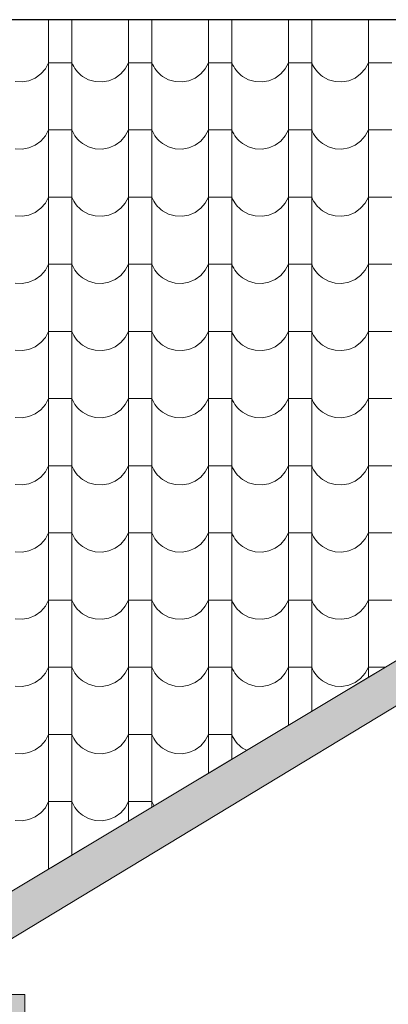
# Model space of a CAD drawing. Header units: millimetres. Extents: x -29624 to 9939, y -6894 to 6495.
# Tile 181 of 243: x 2439 to 2591, y -5473 to -5067. Entities that reach past the tile are written whole.
import ezdxf

# ---------------------------------------------------------------- set-up
doc = ezdxf.new("R2010")
doc.units = ezdxf.units.MM
doc.header["$MEASUREMENT"] = 0
doc.layers.add('810-G Ogólne', color=7, linetype='Continuous')
doc.layers.add('990-D Import IFC', color=7, linetype='Continuous')

# ---------------------------------------------------------------- blocks, each defined once
blk = doc.blocks.new('*X1830', base_point=(515069.4, 47309.9))
at = {"layer": '990-D Import IFC', "color": 251, "linetype": 'Continuous', "lineweight": 13, "true_color": 0x6a6a6a}
for p, q in [((534491.4, -38491), (534491.4, -38560.1)), ((534587.5, -38491), (534587.5, -38560.1)), ((534821.4, -38491), (534821.4, -38560.1)), ((534917.5, -38491), (534917.5, -38560.1)), ((535151.4, -38491), (535151.4, -38560.1)), ((535247.5, -38491), (535247.5, -38560.1)), ((535481.4, -38491), (535481.4, -38560.1)), ((535577.5, -38491), (535577.5, -38560.1)), ((535811.4, -38491), (535811.4, -38560.1)), ((534491.4, -38560.1), (534491.4, -38837.1)), ((534587.5, -38560.1), (534587.5, -38837.1)), ((534821.4, -38560.1), (534821.4, -38837.1)), ((534917.5, -38560.1), (534917.5, -38837.1)), ((535151.4, -38560.1), (535151.4, -38837.1)), ((535247.5, -38560.1), (535247.5, -38837.1)), ((535481.4, -38560.1), (535481.4, -38837.1)), ((535577.5, -38560.1), (535577.5, -38837.1)), ((535811.4, -38560.1), (535811.4, -38837.1)), ((534478.1, -38693.2), (534491.4, -38668.2)), ((534539.4, -38668.2), (534491.4, -38668.2)), ((534587.5, -38668.2), (534539.4, -38668.2)), ((534587.5, -38668.2), (534591.1, -38676.5)), ((534591.1, -38676.5), (534595.4, -38684.6)), ((534595.4, -38684.6), (534600.2, -38692.3)), ((534808.1, -38693.2), (534821.4, -38668.2)), ((534869.4, -38668.2), (534821.4, -38668.2)), ((534917.5, -38668.2), (534869.4, -38668.2)), ((534917.5, -38668.2), (534921.1, -38676.5)), ((534921.1, -38676.5), (534925.4, -38684.6)), ((534925.4, -38684.6), (534930.2, -38692.3)), ((535138.1, -38693.2), (535151.4, -38668.2)), ((535199.4, -38668.2), (535151.4, -38668.2)), ((535247.5, -38668.2), (535199.4, -38668.2)), ((535247.5, -38668.2), (535251.1, -38676.5)), ((535251.1, -38676.5), (535255.4, -38684.6)), ((535255.4, -38684.6), (535260.2, -38692.3)), ((535468.1, -38693.2), (535481.4, -38668.2)), ((535529.4, -38668.2), (535481.4, -38668.2)), ((535577.5, -38668.2), (535529.4, -38668.2)), ((535577.5, -38668.2), (535581.1, -38676.5)), ((535581.1, -38676.5), (535585.4, -38684.6)), ((535585.4, -38684.6), (535590.2, -38692.3)), ((535798.1, -38693.2), (535811.4, -38668.2)), ((535859.4, -38668.2), (535811.4, -38668.2)), ((535907.5, -38668.2), (535859.4, -38668.2)), ((534410.4, -38742.5), (534436.5, -38731.4)), ((534436.5, -38731.4), (534459.4, -38714.7)), ((534459.4, -38714.7), (534478.1, -38693.2)), ((534600.2, -38692.3), (534605.5, -38699.7)), ((534605.5, -38699.7), (534611.4, -38706.6)), ((534611.4, -38706.6), (534617.8, -38713.1)), ((534617.8, -38713.1), (534624.6, -38719.2)), ((534624.6, -38719.2), (534631.9, -38724.7)), ((534631.9, -38724.7), (534656.7, -38738.4)), ((534740.4, -38742.5), (534766.5, -38731.4)), ((534766.5, -38731.4), (534789.4, -38714.7)), ((534789.4, -38714.7), (534808.1, -38693.2)), ((534930.2, -38692.3), (534935.5, -38699.7)), ((534935.5, -38699.7), (534941.4, -38706.6)), ((534941.4, -38706.6), (534947.8, -38713.1)), ((534947.8, -38713.1), (534954.6, -38719.2)), ((534954.6, -38719.2), (534961.9, -38724.7)), ((534961.9, -38724.7), (534986.7, -38738.4)), ((535070.4, -38742.5), (535096.5, -38731.4)), ((535096.5, -38731.4), (535119.4, -38714.7)), ((535119.4, -38714.7), (535138.1, -38693.2)), ((535260.2, -38692.3), (535265.5, -38699.7)), ((535265.5, -38699.7), (535271.4, -38706.6)), ((535271.4, -38706.6), (535277.8, -38713.1)), ((535277.8, -38713.1), (535284.6, -38719.2)), ((535284.6, -38719.2), (535291.9, -38724.7)), ((535291.9, -38724.7), (535316.7, -38738.4)), ((535400.4, -38742.5), (535426.5, -38731.4)), ((535426.5, -38731.4), (535449.4, -38714.7)), ((535449.4, -38714.7), (535468.1, -38693.2)), ((535590.2, -38692.3), (535595.5, -38699.7)), ((535595.5, -38699.7), (535601.4, -38706.6)), ((535601.4, -38706.6), (535607.8, -38713.1)), ((535607.8, -38713.1), (535614.6, -38719.2)), ((535614.6, -38719.2), (535621.9, -38724.7)), ((535621.9, -38724.7), (535646.7, -38738.4)), ((535730.4, -38742.5), (535756.5, -38731.4)), ((535756.5, -38731.4), (535779.4, -38714.7)), ((535779.4, -38714.7), (535798.1, -38693.2)), ((534354.1, -38746.1), (534382.4, -38747.5)), ((534382.4, -38747.5), (534410.4, -38742.5)), ((534656.7, -38738.4), (534684.1, -38746.1)), ((534684.1, -38746.1), (534712.4, -38747.5)), ((534712.4, -38747.5), (534740.4, -38742.5)), ((534986.7, -38738.4), (535014.1, -38746.1)), ((535014.1, -38746.1), (535042.4, -38747.5)), ((535042.4, -38747.5), (535070.4, -38742.5)), ((535316.7, -38738.4), (535344.1, -38746.1)), ((535344.1, -38746.1), (535372.4, -38747.5)), ((535372.4, -38747.5), (535400.4, -38742.5)), ((535646.7, -38738.4), (535674.1, -38746.1)), ((535674.1, -38746.1), (535702.4, -38747.5)), ((535702.4, -38747.5), (535730.4, -38742.5)), ((534491.4, -38837.1), (534491.4, -39114.1)), ((534587.5, -38837.1), (534587.5, -39114.1)), ((534821.4, -38837.1), (534821.4, -39114.1)), ((534917.5, -38837.1), (534917.5, -39114.1)), ((535151.4, -38837.1), (535151.4, -39114.1)), ((535247.5, -38837.1), (535247.5, -39114.1)), ((535481.4, -38837.1), (535481.4, -39114.1)), ((535577.5, -38837.1), (535577.5, -39114.1)), ((535811.4, -38837.1), (535811.4, -39114.1)), ((534459.4, -38991.7), (534478.1, -38970.2)), ((534478.1, -38970.2), (534491.4, -38945.2)), ((534539.4, -38945.2), (534491.4, -38945.2)), ((534587.5, -38945.2), (534539.4, -38945.2)), ((534587.5, -38945.2), (534591.1, -38953.5)), ((534591.1, -38953.5), (534595.4, -38961.6)), ((534595.4, -38961.6), (534600.2, -38969.3)), ((534600.2, -38969.3), (534605.5, -38976.7)), ((534789.4, -38991.7), (534808.1, -38970.2)), ((534808.1, -38970.2), (534821.4, -38945.2)), ((534869.4, -38945.2), (534821.4, -38945.2)), ((534917.5, -38945.2), (534869.4, -38945.2)), ((534917.5, -38945.2), (534921.1, -38953.5)), ((534921.1, -38953.5), (534925.4, -38961.6)), ((534925.4, -38961.6), (534930.2, -38969.3)), ((534930.2, -38969.3), (534935.5, -38976.7)), ((535119.4, -38991.7), (535138.1, -38970.2)), ((535138.1, -38970.2), (535151.4, -38945.2)), ((535199.4, -38945.2), (535151.4, -38945.2)), ((535247.5, -38945.2), (535199.4, -38945.2)), ((535247.5, -38945.2), (535251.1, -38953.5)), ((535251.1, -38953.5), (535255.4, -38961.6)), ((535255.4, -38961.6), (535260.2, -38969.3)), ((535260.2, -38969.3), (535265.5, -38976.7)), ((535449.4, -38991.7), (535468.1, -38970.2)), ((535468.1, -38970.2), (535481.4, -38945.2)), ((535529.4, -38945.2), (535481.4, -38945.2)), ((535577.5, -38945.2), (535529.4, -38945.2)), ((535577.5, -38945.2), (535581.1, -38953.5)), ((535581.1, -38953.5), (535585.4, -38961.6)), ((535585.4, -38961.6), (535590.2, -38969.3)), ((535590.2, -38969.3), (535595.5, -38976.7)), ((535779.4, -38991.7), (535798.1, -38970.2)), ((535798.1, -38970.2), (535811.4, -38945.2)), ((535859.4, -38945.2), (535811.4, -38945.2)), ((535907.5, -38945.2), (535859.4, -38945.2)), ((534410.4, -39019.5), (534436.5, -39008.4)), ((534436.5, -39008.4), (534459.4, -38991.7)), ((534605.5, -38976.7), (534611.4, -38983.6)), ((534611.4, -38983.6), (534617.8, -38990.1)), ((534617.8, -38990.1), (534624.6, -38996.2)), ((534624.6, -38996.2), (534631.9, -39001.7)), ((534631.9, -39001.7), (534656.7, -39015.4)), ((534656.7, -39015.4), (534684.1, -39023.1)), ((534740.4, -39019.5), (534766.5, -39008.4)), ((534766.5, -39008.4), (534789.4, -38991.7)), ((534935.5, -38976.7), (534941.4, -38983.6)), ((534941.4, -38983.6), (534947.8, -38990.1)), ((534947.8, -38990.1), (534954.6, -38996.2)), ((534954.6, -38996.2), (534961.9, -39001.7)), ((534961.9, -39001.7), (534986.7, -39015.4)), ((534986.7, -39015.4), (535014.1, -39023.1)), ((535070.4, -39019.5), (535096.5, -39008.4)), ((535096.5, -39008.4), (535119.4, -38991.7)), ((535265.5, -38976.7), (535271.4, -38983.6)), ((535271.4, -38983.6), (535277.8, -38990.1)), ((535277.8, -38990.1), (535284.6, -38996.2)), ((535284.6, -38996.2), (535291.9, -39001.7)), ((535291.9, -39001.7), (535316.7, -39015.4)), ((535316.7, -39015.4), (535344.1, -39023.1)), ((535400.4, -39019.5), (535426.5, -39008.4)), ((535426.5, -39008.4), (535449.4, -38991.7)), ((535595.5, -38976.7), (535601.4, -38983.6)), ((535601.4, -38983.6), (535607.8, -38990.1)), ((535607.8, -38990.1), (535614.6, -38996.2)), ((535614.6, -38996.2), (535621.9, -39001.7)), ((535621.9, -39001.7), (535646.7, -39015.4)), ((535646.7, -39015.4), (535674.1, -39023.1)), ((535730.4, -39019.5), (535756.5, -39008.4)), ((535756.5, -39008.4), (535779.4, -38991.7)), ((534354.1, -39023.1), (534382.4, -39024.5)), ((534382.4, -39024.5), (534410.4, -39019.5)), ((534684.1, -39023.1), (534712.4, -39024.5)), ((534712.4, -39024.5), (534740.4, -39019.5)), ((535014.1, -39023.1), (535042.4, -39024.5)), ((535042.4, -39024.5), (535070.4, -39019.5)), ((535344.1, -39023.1), (535372.4, -39024.5)), ((535372.4, -39024.5), (535400.4, -39019.5)), ((535674.1, -39023.1), (535702.4, -39024.5)), ((535702.4, -39024.5), (535730.4, -39019.5)), ((534491.4, -39114.1), (534491.4, -39391.1)), ((534587.5, -39114.1), (534587.5, -39391.1)), ((534821.4, -39114.1), (534821.4, -39391.1)), ((534917.5, -39114.1), (534917.5, -39391.1)), ((535151.4, -39114.1), (535151.4, -39391.1)), ((535247.5, -39114.1), (535247.5, -39391.1)), ((535481.4, -39114.1), (535481.4, -39391.1)), ((535577.5, -39114.1), (535577.5, -39391.1)), ((535811.4, -39114.1), (535811.4, -39391.1)), ((534459.4, -39268.7), (534478.1, -39247.2)), ((534478.1, -39247.2), (534491.4, -39222.2)), ((534539.4, -39222.2), (534491.4, -39222.2)), ((534587.5, -39222.2), (534539.4, -39222.2)), ((534587.5, -39222.2), (534591.1, -39230.5)), ((534591.1, -39230.5), (534595.4, -39238.6)), ((534595.4, -39238.6), (534600.2, -39246.3)), ((534600.2, -39246.3), (534605.5, -39253.7)), ((534605.5, -39253.7), (534611.4, -39260.6)), ((534789.4, -39268.7), (534808.1, -39247.2)), ((534808.1, -39247.2), (534821.4, -39222.2)), ((534869.4, -39222.2), (534821.4, -39222.2)), ((534917.5, -39222.2), (534869.4, -39222.2)), ((534917.5, -39222.2), (534921.1, -39230.5)), ((534921.1, -39230.5), (534925.4, -39238.6)), ((534925.4, -39238.6), (534930.2, -39246.3)), ((534930.2, -39246.3), (534935.5, -39253.7)), ((534935.5, -39253.7), (534941.4, -39260.6)), ((535119.4, -39268.7), (535138.1, -39247.2)), ((535138.1, -39247.2), (535151.4, -39222.2)), ((535199.4, -39222.2), (535151.4, -39222.2)), ((535247.5, -39222.2), (535199.4, -39222.2)), ((535247.5, -39222.2), (535251.1, -39230.5)), ((535251.1, -39230.5), (535255.4, -39238.6)), ((535255.4, -39238.6), (535260.2, -39246.3)), ((535260.2, -39246.3), (535265.5, -39253.7)), ((535265.5, -39253.7), (535271.4, -39260.6)), ((535449.4, -39268.7), (535468.1, -39247.2)), ((535468.1, -39247.2), (535481.4, -39222.2)), ((535529.4, -39222.2), (535481.4, -39222.2)), ((535577.5, -39222.2), (535529.4, -39222.2)), ((535577.5, -39222.2), (535581.1, -39230.5)), ((535581.1, -39230.5), (535585.4, -39238.6)), ((535585.4, -39238.6), (535590.2, -39246.3)), ((535590.2, -39246.3), (535595.5, -39253.7)), ((535595.5, -39253.7), (535601.4, -39260.6)), ((535779.4, -39268.7), (535798.1, -39247.2)), ((535798.1, -39247.2), (535811.4, -39222.2)), ((535859.4, -39222.2), (535811.4, -39222.2)), ((535907.5, -39222.2), (535859.4, -39222.2)), ((534354.1, -39300.1), (534382.4, -39301.5)), ((534382.4, -39301.5), (534410.4, -39296.5)), ((534410.4, -39296.5), (534436.5, -39285.4)), ((534436.5, -39285.4), (534459.4, -39268.7)), ((534611.4, -39260.6), (534617.8, -39267.1)), ((534617.8, -39267.1), (534624.6, -39273.2)), ((534624.6, -39273.2), (534631.9, -39278.7)), ((534631.9, -39278.7), (534656.7, -39292.4)), ((534656.7, -39292.4), (534684.1, -39300.1)), ((534684.1, -39300.1), (534712.4, -39301.5)), ((534712.4, -39301.5), (534740.4, -39296.5)), ((534740.4, -39296.5), (534766.5, -39285.4)), ((534766.5, -39285.4), (534789.4, -39268.7)), ((534941.4, -39260.6), (534947.8, -39267.1)), ((534947.8, -39267.1), (534954.6, -39273.2)), ((534954.6, -39273.2), (534961.9, -39278.7)), ((534961.9, -39278.7), (534986.7, -39292.4)), ((534986.7, -39292.4), (535014.1, -39300.1)), ((535014.1, -39300.1), (535042.4, -39301.5)), ((535042.4, -39301.5), (535070.4, -39296.5)), ((535070.4, -39296.5), (535096.5, -39285.4)), ((535096.5, -39285.4), (535119.4, -39268.7)), ((535271.4, -39260.6), (535277.8, -39267.1)), ((535277.8, -39267.1), (535284.6, -39273.2)), ((535284.6, -39273.2), (535291.9, -39278.7)), ((535291.9, -39278.7), (535316.7, -39292.4)), ((535316.7, -39292.4), (535344.1, -39300.1)), ((535344.1, -39300.1), (535372.4, -39301.5)), ((535372.4, -39301.5), (535400.4, -39296.5)), ((535400.4, -39296.5), (535426.5, -39285.4)), ((535426.5, -39285.4), (535449.4, -39268.7)), ((535601.4, -39260.6), (535607.8, -39267.1)), ((535607.8, -39267.1), (535614.6, -39273.2)), ((535614.6, -39273.2), (535621.9, -39278.7)), ((535621.9, -39278.7), (535646.7, -39292.4)), ((535646.7, -39292.4), (535674.1, -39300.1)), ((535674.1, -39300.1), (535702.4, -39301.5)), ((535702.4, -39301.5), (535730.4, -39296.5)), ((535730.4, -39296.5), (535756.5, -39285.4)), ((535756.5, -39285.4), (535779.4, -39268.7)), ((534491.4, -39391.1), (534491.4, -39668.1)), ((534587.5, -39391.1), (534587.5, -39668.1)), ((534821.4, -39391.1), (534821.4, -39668.1)), ((534917.5, -39391.1), (534917.5, -39668.1)), ((535151.4, -39391.1), (535151.4, -39668.1)), ((535247.5, -39391.1), (535247.5, -39668.1)), ((535481.4, -39391.1), (535481.4, -39668.1)), ((535577.5, -39391.1), (535577.5, -39668.1)), ((535811.4, -39391.1), (535811.4, -39668.1)), ((534478.1, -39524.2), (534491.4, -39499.2)), ((534539.4, -39499.2), (534491.4, -39499.2)), ((534587.5, -39499.2), (534539.4, -39499.2)), ((534587.5, -39499.2), (534591.1, -39507.5)), ((534808.1, -39524.2), (534821.4, -39499.2)), ((534869.4, -39499.2), (534821.4, -39499.2)), ((534917.5, -39499.2), (534869.4, -39499.2)), ((534917.5, -39499.2), (534921.1, -39507.5)), ((535138.1, -39524.2), (535151.4, -39499.2)), ((535199.4, -39499.2), (535151.4, -39499.2)), ((535247.5, -39499.2), (535199.4, -39499.2)), ((535247.5, -39499.2), (535251.1, -39507.5)), ((535468.1, -39524.2), (535481.4, -39499.2)), ((535529.4, -39499.2), (535481.4, -39499.2)), ((535577.5, -39499.2), (535529.4, -39499.2)), ((535577.5, -39499.2), (535581.1, -39507.5)), ((535798.1, -39524.2), (535811.4, -39499.2)), ((535859.4, -39499.2), (535811.4, -39499.2)), ((535907.5, -39499.2), (535859.4, -39499.2)), ((534459.4, -39545.7), (534478.1, -39524.2)), ((534591.1, -39507.5), (534595.4, -39515.6)), ((534595.4, -39515.6), (534600.2, -39523.3)), ((534600.2, -39523.3), (534605.5, -39530.7)), ((534605.5, -39530.7), (534611.4, -39537.6)), ((534611.4, -39537.6), (534617.8, -39544.1)), ((534617.8, -39544.1), (534624.6, -39550.2)), ((534789.4, -39545.7), (534808.1, -39524.2)), ((534921.1, -39507.5), (534925.4, -39515.6)), ((534925.4, -39515.6), (534930.2, -39523.3)), ((534930.2, -39523.3), (534935.5, -39530.7)), ((534935.5, -39530.7), (534941.4, -39537.6)), ((534941.4, -39537.6), (534947.8, -39544.1)), ((534947.8, -39544.1), (534954.6, -39550.2)), ((535119.4, -39545.7), (535138.1, -39524.2)), ((535251.1, -39507.5), (535255.4, -39515.6)), ((535255.4, -39515.6), (535260.2, -39523.3)), ((535260.2, -39523.3), (535265.5, -39530.7)), ((535265.5, -39530.7), (535271.4, -39537.6)), ((535271.4, -39537.6), (535277.8, -39544.1)), ((535277.8, -39544.1), (535284.6, -39550.2)), ((535449.4, -39545.7), (535468.1, -39524.2)), ((535581.1, -39507.5), (535585.4, -39515.6)), ((535585.4, -39515.6), (535590.2, -39523.3)), ((535590.2, -39523.3), (535595.5, -39530.7)), ((535595.5, -39530.7), (535601.4, -39537.6)), ((535601.4, -39537.6), (535607.8, -39544.1)), ((535607.8, -39544.1), (535614.6, -39550.2)), ((535779.4, -39545.7), (535798.1, -39524.2)), ((534354.1, -39577.1), (534382.4, -39578.5)), ((534382.4, -39578.5), (534410.4, -39573.5)), ((534410.4, -39573.5), (534436.5, -39562.4)), ((534436.5, -39562.4), (534459.4, -39545.7)), ((534624.6, -39550.2), (534631.9, -39555.7)), ((534631.9, -39555.7), (534656.7, -39569.4)), ((534656.7, -39569.4), (534684.1, -39577.1)), ((534684.1, -39577.1), (534712.4, -39578.5)), ((534712.4, -39578.5), (534740.4, -39573.5)), ((534740.4, -39573.5), (534766.5, -39562.4)), ((534766.5, -39562.4), (534789.4, -39545.7)), ((534954.6, -39550.2), (534961.9, -39555.7)), ((534961.9, -39555.7), (534986.7, -39569.4)), ((534986.7, -39569.4), (535014.1, -39577.1)), ((535014.1, -39577.1), (535042.4, -39578.5)), ((535042.4, -39578.5), (535070.4, -39573.5)), ((535070.4, -39573.5), (535096.5, -39562.4)), ((535096.5, -39562.4), (535119.4, -39545.7)), ((535284.6, -39550.2), (535291.9, -39555.7)), ((535291.9, -39555.7), (535316.7, -39569.4)), ((535316.7, -39569.4), (535344.1, -39577.1)), ((535344.1, -39577.1), (535372.4, -39578.5)), ((535372.4, -39578.5), (535400.4, -39573.5)), ((535400.4, -39573.5), (535426.5, -39562.4)), ((535426.5, -39562.4), (535449.4, -39545.7)), ((535614.6, -39550.2), (535621.9, -39555.7)), ((535621.9, -39555.7), (535646.7, -39569.4)), ((535646.7, -39569.4), (535674.1, -39577.1)), ((535674.1, -39577.1), (535702.4, -39578.5)), ((535702.4, -39578.5), (535730.4, -39573.5)), ((535730.4, -39573.5), (535756.5, -39562.4)), ((535756.5, -39562.4), (535779.4, -39545.7)), ((534491.4, -39668.1), (534491.4, -39945.1)), ((534587.5, -39668.1), (534587.5, -39945.1)), ((534821.4, -39668.1), (534821.4, -39945.1)), ((534917.5, -39668.1), (534917.5, -39945.1)), ((535151.4, -39668.1), (535151.4, -39945.1)), ((535247.5, -39668.1), (535247.5, -39945.1)), ((535481.4, -39668.1), (535481.4, -39945.1)), ((535577.5, -39668.1), (535577.5, -39945.1)), ((535811.4, -39668.1), (535811.4, -39945.1)), ((534478.1, -39801.2), (534491.4, -39776.2)), ((534539.4, -39776.2), (534491.4, -39776.2)), ((534587.5, -39776.2), (534539.4, -39776.2)), ((534587.5, -39776.2), (534591.1, -39784.5)), ((534591.1, -39784.5), (534595.4, -39792.6)), ((534808.1, -39801.2), (534821.4, -39776.2)), ((534869.4, -39776.2), (534821.4, -39776.2)), ((534917.5, -39776.2), (534869.4, -39776.2)), ((534917.5, -39776.2), (534921.1, -39784.5)), ((534921.1, -39784.5), (534925.4, -39792.6)), ((535138.1, -39801.2), (535151.4, -39776.2)), ((535199.4, -39776.2), (535151.4, -39776.2)), ((535247.5, -39776.2), (535199.4, -39776.2)), ((535247.5, -39776.2), (535251.1, -39784.5)), ((535251.1, -39784.5), (535255.4, -39792.6)), ((535468.1, -39801.2), (535481.4, -39776.2)), ((535529.4, -39776.2), (535481.4, -39776.2)), ((535577.5, -39776.2), (535529.4, -39776.2)), ((535577.5, -39776.2), (535581.1, -39784.5)), ((535581.1, -39784.5), (535585.4, -39792.6)), ((535798.1, -39801.2), (535811.4, -39776.2)), ((535859.4, -39776.2), (535811.4, -39776.2)), ((535907.5, -39776.2), (535859.4, -39776.2)), ((534436.5, -39839.4), (534459.4, -39822.7)), ((534459.4, -39822.7), (534478.1, -39801.2)), ((534595.4, -39792.6), (534600.2, -39800.3)), ((534600.2, -39800.3), (534605.5, -39807.7)), ((534605.5, -39807.7), (534611.4, -39814.6)), ((534611.4, -39814.6), (534617.8, -39821.1)), ((534617.8, -39821.1), (534624.6, -39827.2)), ((534624.6, -39827.2), (534631.9, -39832.7)), ((534766.5, -39839.4), (534789.4, -39822.7)), ((534789.4, -39822.7), (534808.1, -39801.2)), ((534925.4, -39792.6), (534930.2, -39800.3)), ((534930.2, -39800.3), (534935.5, -39807.7)), ((534935.5, -39807.7), (534941.4, -39814.6)), ((534941.4, -39814.6), (534947.8, -39821.1)), ((534947.8, -39821.1), (534954.6, -39827.2)), ((534954.6, -39827.2), (534961.9, -39832.7)), ((535096.5, -39839.4), (535119.4, -39822.7)), ((535119.4, -39822.7), (535138.1, -39801.2)), ((535255.4, -39792.6), (535260.2, -39800.3)), ((535260.2, -39800.3), (535265.5, -39807.7)), ((535265.5, -39807.7), (535271.4, -39814.6)), ((535271.4, -39814.6), (535277.8, -39821.1)), ((535277.8, -39821.1), (535284.6, -39827.2)), ((535284.6, -39827.2), (535291.9, -39832.7)), ((535426.5, -39839.4), (535449.4, -39822.7)), ((535449.4, -39822.7), (535468.1, -39801.2)), ((535585.4, -39792.6), (535590.2, -39800.3)), ((535590.2, -39800.3), (535595.5, -39807.7)), ((535595.5, -39807.7), (535601.4, -39814.6)), ((535601.4, -39814.6), (535607.8, -39821.1)), ((535607.8, -39821.1), (535614.6, -39827.2)), ((535614.6, -39827.2), (535621.9, -39832.7)), ((535756.5, -39839.4), (535779.4, -39822.7)), ((535779.4, -39822.7), (535798.1, -39801.2)), ((534354.1, -39854.1), (534382.4, -39855.5)), ((534382.4, -39855.5), (534410.4, -39850.5)), ((534410.4, -39850.5), (534436.5, -39839.4)), ((534631.9, -39832.7), (534656.7, -39846.4)), ((534656.7, -39846.4), (534684.1, -39854.1)), ((534684.1, -39854.1), (534712.4, -39855.5)), ((534712.4, -39855.5), (534740.4, -39850.5)), ((534740.4, -39850.5), (534766.5, -39839.4)), ((534961.9, -39832.7), (534986.7, -39846.4)), ((534986.7, -39846.4), (535014.1, -39854.1)), ((535014.1, -39854.1), (535042.4, -39855.5)), ((535042.4, -39855.5), (535070.4, -39850.5)), ((535070.4, -39850.5), (535096.5, -39839.4)), ((535291.9, -39832.7), (535316.7, -39846.4)), ((535316.7, -39846.4), (535344.1, -39854.1)), ((535344.1, -39854.1), (535372.4, -39855.5)), ((535372.4, -39855.5), (535400.4, -39850.5)), ((535400.4, -39850.5), (535426.5, -39839.4)), ((535621.9, -39832.7), (535646.7, -39846.4)), ((535646.7, -39846.4), (535674.1, -39854.1)), ((535674.1, -39854.1), (535702.4, -39855.5)), ((535702.4, -39855.5), (535730.4, -39850.5)), ((535730.4, -39850.5), (535756.5, -39839.4)), ((534491.4, -39945.1), (534491.4, -40222.1)), ((534587.5, -39945.1), (534587.5, -40222.1)), ((534821.4, -39945.1), (534821.4, -40222.1)), ((534917.5, -39945.1), (534917.5, -40222.1)), ((535151.4, -39945.1), (535151.4, -40222.1)), ((535247.5, -39945.1), (535247.5, -40222.1)), ((535481.4, -39945.1), (535481.4, -40222.1)), ((535577.5, -39945.1), (535577.5, -40222.1)), ((535811.4, -39945.1), (535811.4, -40222.1)), ((534478.1, -40078.2), (534491.4, -40053.2)), ((534539.4, -40053.2), (534491.4, -40053.2)), ((534587.5, -40053.2), (534539.4, -40053.2)), ((534587.5, -40053.2), (534591.1, -40061.5)), ((534591.1, -40061.5), (534595.4, -40069.6)), ((534595.4, -40069.6), (534600.2, -40077.3)), ((534808.1, -40078.2), (534821.4, -40053.2)), ((534869.4, -40053.2), (534821.4, -40053.2)), ((534917.5, -40053.2), (534869.4, -40053.2)), ((534917.5, -40053.2), (534921.1, -40061.5)), ((534921.1, -40061.5), (534925.4, -40069.6)), ((534925.4, -40069.6), (534930.2, -40077.3)), ((535138.1, -40078.2), (535151.4, -40053.2)), ((535199.4, -40053.2), (535151.4, -40053.2)), ((535247.5, -40053.2), (535199.4, -40053.2)), ((535247.5, -40053.2), (535251.1, -40061.5)), ((535251.1, -40061.5), (535255.4, -40069.6)), ((535255.4, -40069.6), (535260.2, -40077.3)), ((535468.1, -40078.2), (535481.4, -40053.2)), ((535529.4, -40053.2), (535481.4, -40053.2)), ((535577.5, -40053.2), (535529.4, -40053.2)), ((535577.5, -40053.2), (535581.1, -40061.5)), ((535581.1, -40061.5), (535585.4, -40069.6)), ((535585.4, -40069.6), (535590.2, -40077.3)), ((535798.1, -40078.2), (535811.4, -40053.2)), ((535859.4, -40053.2), (535811.4, -40053.2)), ((535907.5, -40053.2), (535859.4, -40053.2)), ((534436.5, -40116.4), (534459.4, -40099.7)), ((534459.4, -40099.7), (534478.1, -40078.2)), ((534600.2, -40077.3), (534605.5, -40084.7)), ((534605.5, -40084.7), (534611.4, -40091.6)), ((534611.4, -40091.6), (534617.8, -40098.1)), ((534617.8, -40098.1), (534624.6, -40104.2)), ((534624.6, -40104.2), (534631.9, -40109.7)), ((534631.9, -40109.7), (534656.7, -40123.4)), ((534766.5, -40116.4), (534789.4, -40099.7)), ((534789.4, -40099.7), (534808.1, -40078.2)), ((534930.2, -40077.3), (534935.5, -40084.7)), ((534935.5, -40084.7), (534941.4, -40091.6)), ((534941.4, -40091.6), (534947.8, -40098.1)), ((534947.8, -40098.1), (534954.6, -40104.2)), ((534954.6, -40104.2), (534961.9, -40109.7)), ((534961.9, -40109.7), (534986.7, -40123.4)), ((535096.5, -40116.4), (535119.4, -40099.7)), ((535119.4, -40099.7), (535138.1, -40078.2)), ((535260.2, -40077.3), (535265.5, -40084.7)), ((535265.5, -40084.7), (535271.4, -40091.6)), ((535271.4, -40091.6), (535277.8, -40098.1)), ((535277.8, -40098.1), (535284.6, -40104.2)), ((535284.6, -40104.2), (535291.9, -40109.7)), ((535291.9, -40109.7), (535316.7, -40123.4)), ((535426.5, -40116.4), (535449.4, -40099.7)), ((535449.4, -40099.7), (535468.1, -40078.2)), ((535590.2, -40077.3), (535595.5, -40084.7)), ((535595.5, -40084.7), (535601.4, -40091.6)), ((535601.4, -40091.6), (535607.8, -40098.1)), ((535607.8, -40098.1), (535614.6, -40104.2)), ((535614.6, -40104.2), (535621.9, -40109.7)), ((535621.9, -40109.7), (535646.7, -40123.4)), ((535756.5, -40116.4), (535779.4, -40099.7)), ((535779.4, -40099.7), (535798.1, -40078.2)), ((534354.1, -40131.1), (534382.4, -40132.5)), ((534382.4, -40132.5), (534410.4, -40127.5)), ((534410.4, -40127.5), (534436.5, -40116.4)), ((534656.7, -40123.4), (534684.1, -40131.1)), ((534684.1, -40131.1), (534712.4, -40132.5)), ((534712.4, -40132.5), (534740.4, -40127.5)), ((534740.4, -40127.5), (534766.5, -40116.4)), ((534986.7, -40123.4), (535014.1, -40131.1)), ((535014.1, -40131.1), (535042.4, -40132.5)), ((535042.4, -40132.5), (535070.4, -40127.5)), ((535070.4, -40127.5), (535096.5, -40116.4)), ((535316.7, -40123.4), (535344.1, -40131.1)), ((535344.1, -40131.1), (535372.4, -40132.5)), ((535372.4, -40132.5), (535400.4, -40127.5)), ((535400.4, -40127.5), (535426.5, -40116.4)), ((535646.7, -40123.4), (535674.1, -40131.1)), ((535674.1, -40131.1), (535702.4, -40132.5)), ((535702.4, -40132.5), (535730.4, -40127.5)), ((535730.4, -40127.5), (535756.5, -40116.4)), ((534491.4, -40222.1), (534491.4, -40499.1)), ((534587.5, -40222.1), (534587.5, -40499.1)), ((534821.4, -40222.1), (534821.4, -40499.1)), ((534917.5, -40222.1), (534917.5, -40499.1)), ((535151.4, -40222.1), (535151.4, -40499.1)), ((535247.5, -40222.1), (535247.5, -40499.1)), ((535481.4, -40222.1), (535481.4, -40499.1)), ((535577.5, -40222.1), (535577.5, -40499.1)), ((535811.4, -40222.1), (535811.4, -40499.1)), ((534459.4, -40376.7), (534478.1, -40355.2)), ((534478.1, -40355.2), (534491.4, -40330.2)), ((534539.4, -40330.2), (534491.4, -40330.2)), ((534587.5, -40330.2), (534539.4, -40330.2)), ((534587.5, -40330.2), (534591.1, -40338.5)), ((534591.1, -40338.5), (534595.4, -40346.6)), ((534595.4, -40346.6), (534600.2, -40354.3)), ((534600.2, -40354.3), (534605.5, -40361.7)), ((534789.4, -40376.7), (534808.1, -40355.2)), ((534808.1, -40355.2), (534821.4, -40330.2)), ((534869.4, -40330.2), (534821.4, -40330.2)), ((534917.5, -40330.2), (534869.4, -40330.2)), ((534917.5, -40330.2), (534921.1, -40338.5)), ((534921.1, -40338.5), (534925.4, -40346.6)), ((534925.4, -40346.6), (534930.2, -40354.3)), ((534930.2, -40354.3), (534935.5, -40361.7)), ((535119.4, -40376.7), (535138.1, -40355.2)), ((535138.1, -40355.2), (535151.4, -40330.2)), ((535199.4, -40330.2), (535151.4, -40330.2)), ((535247.5, -40330.2), (535199.4, -40330.2)), ((535247.5, -40330.2), (535251.1, -40338.5)), ((535251.1, -40338.5), (535255.4, -40346.6)), ((535255.4, -40346.6), (535260.2, -40354.3)), ((535260.2, -40354.3), (535265.5, -40361.7)), ((535449.4, -40376.7), (535468.1, -40355.2)), ((535468.1, -40355.2), (535481.4, -40330.2)), ((535529.4, -40330.2), (535481.4, -40330.2)), ((535577.5, -40330.2), (535529.4, -40330.2)), ((535577.5, -40330.2), (535581.1, -40338.5)), ((535581.1, -40338.5), (535585.4, -40346.6)), ((535585.4, -40346.6), (535590.2, -40354.3)), ((535590.2, -40354.3), (535595.5, -40361.7)), ((535779.4, -40376.7), (535798.1, -40355.2)), ((535798.1, -40355.2), (535811.4, -40330.2)), ((535859.4, -40330.2), (535811.4, -40330.2)), ((535907.5, -40330.2), (535859.4, -40330.2)), ((534410.4, -40404.5), (534436.5, -40393.4)), ((534436.5, -40393.4), (534459.4, -40376.7)), ((534605.5, -40361.7), (534611.4, -40368.6)), ((534611.4, -40368.6), (534617.8, -40375.1)), ((534617.8, -40375.1), (534624.6, -40381.2)), ((534624.6, -40381.2), (534631.9, -40386.7)), ((534631.9, -40386.7), (534656.7, -40400.4)), ((534740.4, -40404.5), (534766.5, -40393.4)), ((534766.5, -40393.4), (534789.4, -40376.7)), ((534935.5, -40361.7), (534941.4, -40368.6)), ((534941.4, -40368.6), (534947.8, -40375.1)), ((534947.8, -40375.1), (534954.6, -40381.2)), ((534954.6, -40381.2), (534961.9, -40386.7)), ((534961.9, -40386.7), (534986.7, -40400.4)), ((535070.4, -40404.5), (535096.5, -40393.4)), ((535096.5, -40393.4), (535119.4, -40376.7)), ((535265.5, -40361.7), (535271.4, -40368.6)), ((535271.4, -40368.6), (535277.8, -40375.1)), ((535277.8, -40375.1), (535284.6, -40381.2)), ((535284.6, -40381.2), (535291.9, -40386.7)), ((535291.9, -40386.7), (535316.7, -40400.4)), ((535400.4, -40404.5), (535426.5, -40393.4)), ((535426.5, -40393.4), (535449.4, -40376.7)), ((535595.5, -40361.7), (535601.4, -40368.6)), ((535601.4, -40368.6), (535607.8, -40375.1)), ((535607.8, -40375.1), (535614.6, -40381.2)), ((535614.6, -40381.2), (535621.9, -40386.7)), ((535621.9, -40386.7), (535646.7, -40400.4)), ((535730.4, -40404.5), (535756.5, -40393.4)), ((535756.5, -40393.4), (535779.4, -40376.7)), ((534354.1, -40408.1), (534382.4, -40409.5)), ((534382.4, -40409.5), (534410.4, -40404.5)), ((534656.7, -40400.4), (534684.1, -40408.1)), ((534684.1, -40408.1), (534712.4, -40409.5)), ((534712.4, -40409.5), (534740.4, -40404.5)), ((534986.7, -40400.4), (535014.1, -40408.1)), ((535014.1, -40408.1), (535042.4, -40409.5)), ((535042.4, -40409.5), (535070.4, -40404.5)), ((535316.7, -40400.4), (535344.1, -40408.1)), ((535344.1, -40408.1), (535372.4, -40409.5)), ((535372.4, -40409.5), (535400.4, -40404.5)), ((535646.7, -40400.4), (535674.1, -40408.1)), ((535674.1, -40408.1), (535702.4, -40409.5)), ((535702.4, -40409.5), (535730.4, -40404.5)), ((534491.4, -40499.1), (534491.4, -40776.1)), ((534587.5, -40499.1), (534587.5, -40776.1)), ((534821.4, -40499.1), (534821.4, -40776.1)), ((534917.5, -40499.1), (534917.5, -40776.1)), ((535151.4, -40499.1), (535151.4, -40776.1)), ((535247.5, -40499.1), (535247.5, -40776.1)), ((535481.4, -40499.1), (535481.4, -40776.1)), ((535577.5, -40499.1), (535577.5, -40776.1)), ((535811.4, -40499.1), (535811.4, -40776.1)), ((534459.4, -40653.7), (534478.1, -40632.2)), ((534478.1, -40632.2), (534491.4, -40607.2)), ((534539.4, -40607.2), (534491.4, -40607.2)), ((534587.5, -40607.2), (534539.4, -40607.2)), ((534587.5, -40607.2), (534591.1, -40615.5)), ((534591.1, -40615.5), (534595.4, -40623.6)), ((534595.4, -40623.6), (534600.2, -40631.3)), ((534600.2, -40631.3), (534605.5, -40638.7)), ((534605.5, -40638.7), (534611.4, -40645.6)), ((534789.4, -40653.7), (534808.1, -40632.2)), ((534808.1, -40632.2), (534821.4, -40607.2)), ((534869.4, -40607.2), (534821.4, -40607.2)), ((534917.5, -40607.2), (534869.4, -40607.2)), ((534917.5, -40607.2), (534921.1, -40615.5)), ((534921.1, -40615.5), (534925.4, -40623.6)), ((534925.4, -40623.6), (534930.2, -40631.3)), ((534930.2, -40631.3), (534935.5, -40638.7)), ((534935.5, -40638.7), (534941.4, -40645.6)), ((535119.4, -40653.7), (535138.1, -40632.2)), ((535138.1, -40632.2), (535151.4, -40607.2)), ((535199.4, -40607.2), (535151.4, -40607.2)), ((535247.5, -40607.2), (535199.4, -40607.2)), ((535247.5, -40607.2), (535251.1, -40615.5)), ((535251.1, -40615.5), (535255.4, -40623.6)), ((535255.4, -40623.6), (535260.2, -40631.3)), ((535260.2, -40631.3), (535265.5, -40638.7)), ((535265.5, -40638.7), (535271.4, -40645.6)), ((535449.4, -40653.7), (535468.1, -40632.2)), ((535468.1, -40632.2), (535481.4, -40607.2)), ((535529.4, -40607.2), (535481.4, -40607.2)), ((535577.5, -40607.2), (535529.4, -40607.2)), ((535577.5, -40607.2), (535581.1, -40615.5)), ((535581.1, -40615.5), (535585.4, -40623.6)), ((535585.4, -40623.6), (535590.2, -40631.3)), ((535590.2, -40631.3), (535595.5, -40638.7)), ((535595.5, -40638.7), (535601.4, -40645.6)), ((535779.4, -40653.7), (535798.1, -40632.2)), ((535798.1, -40632.2), (535811.4, -40607.2)), ((535859.4, -40607.2), (535811.4, -40607.2)), ((535907.5, -40607.2), (535859.4, -40607.2)), ((534410.4, -40681.5), (534436.5, -40670.4)), ((534436.5, -40670.4), (534459.4, -40653.7)), ((534611.4, -40645.6), (534617.8, -40652.1)), ((534617.8, -40652.1), (534624.6, -40658.2)), ((534624.6, -40658.2), (534631.9, -40663.7)), ((534631.9, -40663.7), (534656.7, -40677.4)), ((534656.7, -40677.4), (534684.1, -40685.1)), ((534740.4, -40681.5), (534766.5, -40670.4)), ((534766.5, -40670.4), (534789.4, -40653.7)), ((534941.4, -40645.6), (534947.8, -40652.1)), ((534947.8, -40652.1), (534954.6, -40658.2)), ((534954.6, -40658.2), (534961.9, -40663.7)), ((534961.9, -40663.7), (534986.7, -40677.4)), ((534986.7, -40677.4), (535014.1, -40685.1)), ((535070.4, -40681.5), (535096.5, -40670.4)), ((535096.5, -40670.4), (535119.4, -40653.7)), ((535271.4, -40645.6), (535277.8, -40652.1)), ((535277.8, -40652.1), (535284.6, -40658.2)), ((535284.6, -40658.2), (535291.9, -40663.7)), ((535291.9, -40663.7), (535316.7, -40677.4)), ((535316.7, -40677.4), (535344.1, -40685.1)), ((535400.4, -40681.5), (535426.5, -40670.4)), ((535426.5, -40670.4), (535449.4, -40653.7)), ((535601.4, -40645.6), (535607.8, -40652.1)), ((535607.8, -40652.1), (535614.6, -40658.2)), ((535614.6, -40658.2), (535621.9, -40663.7)), ((535621.9, -40663.7), (535646.7, -40677.4)), ((535646.7, -40677.4), (535674.1, -40685.1)), ((535730.4, -40681.5), (535756.5, -40670.4)), ((535756.5, -40670.4), (535779.4, -40653.7)), ((534354.1, -40685.1), (534382.4, -40686.5)), ((534382.4, -40686.5), (534410.4, -40681.5)), ((534684.1, -40685.1), (534712.4, -40686.5)), ((534712.4, -40686.5), (534740.4, -40681.5)), ((535014.1, -40685.1), (535042.4, -40686.5)), ((535042.4, -40686.5), (535070.4, -40681.5)), ((535344.1, -40685.1), (535372.4, -40686.5)), ((535372.4, -40686.5), (535400.4, -40681.5)), ((535674.1, -40685.1), (535702.4, -40686.5)), ((535702.4, -40686.5), (535730.4, -40681.5)), ((534491.4, -40776.1), (534491.4, -41053.1)), ((534587.5, -40776.1), (534587.5, -41053.1)), ((534821.4, -40776.1), (534821.4, -41053.1)), ((534917.5, -40776.1), (534917.5, -41053.1)), ((535151.4, -40776.1), (535151.4, -41053.1)), ((535247.5, -40776.1), (535247.5, -41053.1)), ((535481.4, -40776.1), (535481.4, -41053.1)), ((535577.5, -40776.1), (535577.5, -41053.1)), ((535811.4, -40776.1), (535811.4, -41053.1)), ((534478.1, -40909.2), (534491.4, -40884.2)), ((534539.4, -40884.2), (534491.4, -40884.2)), ((534587.5, -40884.2), (534539.4, -40884.2)), ((534587.5, -40884.2), (534591.1, -40892.5)), ((534808.1, -40909.2), (534821.4, -40884.2)), ((534869.4, -40884.2), (534821.4, -40884.2)), ((534917.5, -40884.2), (534869.4, -40884.2)), ((534917.5, -40884.2), (534921.1, -40892.5)), ((535138.1, -40909.2), (535151.4, -40884.2)), ((535199.4, -40884.2), (535151.4, -40884.2)), ((535247.5, -40884.2), (535199.4, -40884.2)), ((535247.5, -40884.2), (535251.1, -40892.5)), ((535468.1, -40909.2), (535481.4, -40884.2)), ((535529.4, -40884.2), (535481.4, -40884.2)), ((535577.5, -40884.2), (535529.4, -40884.2)), ((535577.5, -40884.2), (535581.1, -40892.5)), ((535798.1, -40909.2), (535811.4, -40884.2)), ((535859.4, -40884.2), (535811.4, -40884.2)), ((535907.5, -40884.2), (535859.4, -40884.2)), ((534459.4, -40930.7), (534478.1, -40909.2)), ((534591.1, -40892.5), (534595.4, -40900.6)), ((534595.4, -40900.6), (534600.2, -40908.3)), ((534600.2, -40908.3), (534605.5, -40915.7)), ((534605.5, -40915.7), (534611.4, -40922.6)), ((534611.4, -40922.6), (534617.8, -40929.1)), ((534789.4, -40930.7), (534808.1, -40909.2)), ((534921.1, -40892.5), (534925.4, -40900.6)), ((534925.4, -40900.6), (534930.2, -40908.3)), ((534930.2, -40908.3), (534935.5, -40915.7)), ((534935.5, -40915.7), (534941.4, -40922.6)), ((534941.4, -40922.6), (534947.8, -40929.1)), ((535119.4, -40930.7), (535138.1, -40909.2)), ((535251.1, -40892.5), (535255.4, -40900.6)), ((535255.4, -40900.6), (535260.2, -40908.3)), ((535260.2, -40908.3), (535265.5, -40915.7)), ((535265.5, -40915.7), (535271.4, -40922.6)), ((535271.4, -40922.6), (535277.8, -40929.1)), ((535449.4, -40930.7), (535468.1, -40909.2)), ((535581.1, -40892.5), (535585.4, -40900.6)), ((535585.4, -40900.6), (535590.2, -40908.3)), ((535590.2, -40908.3), (535595.5, -40915.7)), ((535595.5, -40915.7), (535601.4, -40922.6)), ((535601.4, -40922.6), (535607.8, -40929.1)), ((535779.4, -40930.7), (535798.1, -40909.2)), ((534354.1, -40962.1), (534382.4, -40963.5)), ((534382.4, -40963.5), (534410.4, -40958.5)), ((534410.4, -40958.5), (534436.5, -40947.4)), ((534436.5, -40947.4), (534459.4, -40930.7)), ((534617.8, -40929.1), (534624.6, -40935.2)), ((534624.6, -40935.2), (534631.9, -40940.7)), ((534631.9, -40940.7), (534656.7, -40954.4)), ((534656.7, -40954.4), (534684.1, -40962.1)), ((534684.1, -40962.1), (534712.4, -40963.5)), ((534712.4, -40963.5), (534740.4, -40958.5)), ((534740.4, -40958.5), (534766.5, -40947.4)), ((534766.5, -40947.4), (534789.4, -40930.7)), ((534947.8, -40929.1), (534954.6, -40935.2)), ((534954.6, -40935.2), (534961.9, -40940.7)), ((534961.9, -40940.7), (534986.7, -40954.4)), ((534986.7, -40954.4), (535014.1, -40962.1)), ((535014.1, -40962.1), (535042.4, -40963.5)), ((535042.4, -40963.5), (535070.4, -40958.5)), ((535070.4, -40958.5), (535096.5, -40947.4)), ((535096.5, -40947.4), (535119.4, -40930.7)), ((535277.8, -40929.1), (535284.6, -40935.2)), ((535284.6, -40935.2), (535291.9, -40940.7)), ((535291.9, -40940.7), (535316.7, -40954.4)), ((535316.7, -40954.4), (535344.1, -40962.1)), ((535344.1, -40962.1), (535372.4, -40963.5)), ((535372.4, -40963.5), (535400.4, -40958.5)), ((535400.4, -40958.5), (535426.5, -40947.4)), ((535426.5, -40947.4), (535449.4, -40930.7)), ((535607.8, -40929.1), (535614.6, -40935.2)), ((535614.6, -40935.2), (535621.9, -40940.7)), ((535621.9, -40940.7), (535646.7, -40954.4)), ((535646.7, -40954.4), (535674.1, -40962.1)), ((535674.1, -40962.1), (535702.4, -40963.5)), ((535702.4, -40963.5), (535730.4, -40958.5)), ((535730.4, -40958.5), (535756.5, -40947.4)), ((535756.5, -40947.4), (535779.4, -40930.7)), ((534491.4, -41053.1), (534491.4, -41330.1)), ((534587.5, -41053.1), (534587.5, -41330.1)), ((534821.4, -41053.1), (534821.4, -41330.1)), ((534917.5, -41053.1), (534917.5, -41330.1)), ((535151.4, -41053.1), (535151.4, -41330.1)), ((535247.5, -41053.1), (535247.5, -41330.1)), ((535481.4, -41053.1), (535481.4, -41330.1)), ((535577.5, -41053.1), (535577.5, -41330.1)), ((535811.4, -41053.1), (535811.4, -41202.2)), ((534478.1, -41186.2), (534491.4, -41161.2)), ((534539.4, -41161.2), (534491.4, -41161.2)), ((534587.5, -41161.2), (534539.4, -41161.2)), ((534587.5, -41161.2), (534591.1, -41169.5)), ((534808.1, -41186.2), (534821.4, -41161.2)), ((534869.4, -41161.2), (534821.4, -41161.2)), ((534917.5, -41161.2), (534869.4, -41161.2)), ((534917.5, -41161.2), (534921.1, -41169.5)), ((535138.1, -41186.2), (535151.4, -41161.2)), ((535199.4, -41161.2), (535151.4, -41161.2)), ((535247.5, -41161.2), (535199.4, -41161.2)), ((535247.5, -41161.2), (535251.1, -41169.5)), ((535468.1, -41186.2), (535481.4, -41161.2)), ((535529.4, -41161.2), (535481.4, -41161.2)), ((535577.5, -41161.2), (535529.4, -41161.2)), ((535577.5, -41161.2), (535581.1, -41169.5)), ((535798.1, -41186.2), (535811.4, -41161.2)), ((535859.4, -41161.2), (535811.4, -41161.2)), ((535880, -41161.2), (535859.4, -41161.2)), ((534436.5, -41224.4), (534459.4, -41207.7)), ((534459.4, -41207.7), (534478.1, -41186.2)), ((534591.1, -41169.5), (534595.4, -41177.6)), ((534595.4, -41177.6), (534600.2, -41185.3)), ((534600.2, -41185.3), (534605.5, -41192.7)), ((534605.5, -41192.7), (534611.4, -41199.6)), ((534611.4, -41199.6), (534617.8, -41206.1)), ((534617.8, -41206.1), (534624.6, -41212.2)), ((534766.5, -41224.4), (534789.4, -41207.7)), ((534789.4, -41207.7), (534808.1, -41186.2)), ((534921.1, -41169.5), (534925.4, -41177.6)), ((534925.4, -41177.6), (534930.2, -41185.3)), ((534930.2, -41185.3), (534935.5, -41192.7)), ((534935.5, -41192.7), (534941.4, -41199.6)), ((534941.4, -41199.6), (534947.8, -41206.1)), ((534947.8, -41206.1), (534954.6, -41212.2)), ((535096.5, -41224.4), (535119.4, -41207.7)), ((535119.4, -41207.7), (535138.1, -41186.2)), ((535251.1, -41169.5), (535255.4, -41177.6)), ((535255.4, -41177.6), (535260.2, -41185.3)), ((535260.2, -41185.3), (535265.5, -41192.7)), ((535265.5, -41192.7), (535271.4, -41199.6)), ((535271.4, -41199.6), (535277.8, -41206.1)), ((535277.8, -41206.1), (535284.6, -41212.2)), ((535426.5, -41224.4), (535449.4, -41207.7)), ((535449.4, -41207.7), (535468.1, -41186.2)), ((535581.1, -41169.5), (535585.4, -41177.6)), ((535585.4, -41177.6), (535590.2, -41185.3)), ((535590.2, -41185.3), (535595.5, -41192.7)), ((535595.5, -41192.7), (535601.4, -41199.6)), ((535601.4, -41199.6), (535607.8, -41206.1)), ((535607.8, -41206.1), (535614.6, -41212.2)), ((535756.5, -41224.4), (535779.4, -41207.7)), ((535779.4, -41207.7), (535798.1, -41186.2)), ((534354.1, -41239.1), (534382.4, -41240.5)), ((534382.4, -41240.5), (534410.4, -41235.5)), ((534410.4, -41235.5), (534436.5, -41224.4)), ((534624.6, -41212.2), (534631.9, -41217.7)), ((534631.9, -41217.7), (534656.7, -41231.4)), ((534656.7, -41231.4), (534684.1, -41239.1)), ((534684.1, -41239.1), (534712.4, -41240.5)), ((534712.4, -41240.5), (534740.4, -41235.5)), ((534740.4, -41235.5), (534766.5, -41224.4)), ((534954.6, -41212.2), (534961.9, -41217.7)), ((534961.9, -41217.7), (534986.7, -41231.4)), ((534986.7, -41231.4), (535014.1, -41239.1)), ((535014.1, -41239.1), (535042.4, -41240.5)), ((535042.4, -41240.5), (535070.4, -41235.5)), ((535070.4, -41235.5), (535096.5, -41224.4)), ((535284.6, -41212.2), (535291.9, -41217.7)), ((535291.9, -41217.7), (535316.7, -41231.4)), ((535316.7, -41231.4), (535344.1, -41239.1)), ((535344.1, -41239.1), (535372.4, -41240.5)), ((535372.4, -41240.5), (535400.4, -41235.5)), ((535400.4, -41235.5), (535426.5, -41224.4)), ((535614.6, -41212.2), (535621.9, -41217.7)), ((535621.9, -41217.7), (535646.7, -41231.4)), ((535646.7, -41231.4), (535674.1, -41239.1)), ((535674.1, -41239.1), (535702.4, -41240.5)), ((535702.4, -41240.5), (535730.4, -41235.5)), ((535730.4, -41235.5), (535756.5, -41224.4)), ((534491.4, -41330.1), (534491.4, -41607.1)), ((534587.5, -41330.1), (534587.5, -41607.1)), ((534821.4, -41330.1), (534821.4, -41607.1)), ((534917.5, -41330.1), (534917.5, -41607.1)), ((535151.4, -41330.1), (535151.4, -41597.6)), ((535247.5, -41330.1), (535247.5, -41540)), ((535481.4, -41330.1), (535481.4, -41399.9)), ((535577.5, -41330.1), (535577.5, -41342.4)), ((534478.1, -41463.2), (534491.4, -41438.2)), ((534539.4, -41438.2), (534491.4, -41438.2)), ((534587.5, -41438.2), (534539.4, -41438.2)), ((534587.5, -41438.2), (534591.1, -41446.5)), ((534591.1, -41446.5), (534595.4, -41454.6)), ((534808.1, -41463.2), (534821.4, -41438.2)), ((534869.4, -41438.2), (534821.4, -41438.2)), ((534917.5, -41438.2), (534869.4, -41438.2)), ((534917.5, -41438.2), (534921.1, -41446.5)), ((534921.1, -41446.5), (534925.4, -41454.6)), ((535138.1, -41463.2), (535151.4, -41438.2)), ((535199.4, -41438.2), (535151.4, -41438.2)), ((535247.5, -41438.2), (535199.4, -41438.2)), ((535247.5, -41438.2), (535251.1, -41446.5)), ((535251.1, -41446.5), (535255.4, -41454.6)), ((534436.5, -41501.4), (534459.4, -41484.7)), ((534459.4, -41484.7), (534478.1, -41463.2)), ((534595.4, -41454.6), (534600.2, -41462.3)), ((534600.2, -41462.3), (534605.5, -41469.7)), ((534605.5, -41469.7), (534611.4, -41476.6)), ((534611.4, -41476.6), (534617.8, -41483.1)), ((534617.8, -41483.1), (534624.6, -41489.2)), ((534624.6, -41489.2), (534631.9, -41494.7)), ((534766.5, -41501.4), (534789.4, -41484.7)), ((534789.4, -41484.7), (534808.1, -41463.2)), ((534925.4, -41454.6), (534930.2, -41462.3)), ((534930.2, -41462.3), (534935.5, -41469.7)), ((534935.5, -41469.7), (534941.4, -41476.6)), ((534941.4, -41476.6), (534947.8, -41483.1)), ((534947.8, -41483.1), (534954.6, -41489.2)), ((534954.6, -41489.2), (534961.9, -41494.7)), ((535096.5, -41501.4), (535119.4, -41484.7)), ((535119.4, -41484.7), (535138.1, -41463.2)), ((535255.4, -41454.6), (535260.2, -41462.3)), ((535260.2, -41462.3), (535265.5, -41469.7)), ((535265.5, -41469.7), (535271.4, -41476.6)), ((535271.4, -41476.6), (535277.8, -41483.1)), ((535277.8, -41483.1), (535284.6, -41489.2)), ((535284.6, -41489.2), (535291.9, -41494.7)), ((534354.1, -41516.1), (534382.4, -41517.5)), ((534382.4, -41517.5), (534410.4, -41512.5)), ((534410.4, -41512.5), (534436.5, -41501.4)), ((534631.9, -41494.7), (534656.7, -41508.4)), ((534656.7, -41508.4), (534684.1, -41516.1)), ((534684.1, -41516.1), (534712.4, -41517.5)), ((534712.4, -41517.5), (534740.4, -41512.5)), ((534740.4, -41512.5), (534766.5, -41501.4)), ((534961.9, -41494.7), (534986.7, -41508.4)), ((534986.7, -41508.4), (535014.1, -41516.1)), ((535014.1, -41516.1), (535042.4, -41517.5)), ((535042.4, -41517.5), (535070.4, -41512.5)), ((535070.4, -41512.5), (535096.5, -41501.4)), ((535291.9, -41494.7), (535308.2, -41503.7)), ((534491.4, -41607.1), (534491.4, -41884.1)), ((534587.5, -41607.1), (534587.5, -41884.1)), ((534821.4, -41607.1), (534821.4, -41795.3)), ((534917.5, -41607.1), (534917.5, -41737.7)), ((534478.1, -41740.2), (534491.4, -41715.2)), ((534539.4, -41715.2), (534491.4, -41715.2)), ((534587.5, -41715.2), (534539.4, -41715.2)), ((534587.5, -41715.2), (534591.1, -41723.5)), ((534591.1, -41723.5), (534595.4, -41731.6)), ((534595.4, -41731.6), (534600.2, -41739.3)), ((534808.1, -41740.2), (534821.4, -41715.2)), ((534869.4, -41715.2), (534821.4, -41715.2)), ((534917.5, -41715.2), (534869.4, -41715.2)), ((534917.5, -41715.2), (534921.1, -41723.5)), ((534921.1, -41723.5), (534925.4, -41731.6)), ((534925.4, -41731.6), (534926, -41732.6)), ((534436.5, -41778.4), (534459.4, -41761.7)), ((534459.4, -41761.7), (534478.1, -41740.2)), ((534600.2, -41739.3), (534605.5, -41746.7)), ((534605.5, -41746.7), (534611.4, -41753.6)), ((534611.4, -41753.6), (534617.8, -41760.1)), ((534617.8, -41760.1), (534624.6, -41766.2)), ((534624.6, -41766.2), (534631.9, -41771.7)), ((534631.9, -41771.7), (534656.7, -41785.4)), ((534766.5, -41778.4), (534789.4, -41761.7)), ((534789.4, -41761.7), (534808.1, -41740.2)), ((534354.1, -41793.1), (534382.4, -41794.5)), ((534382.4, -41794.5), (534410.4, -41789.5)), ((534410.4, -41789.5), (534436.5, -41778.4)), ((534656.7, -41785.4), (534684.1, -41793.1)), ((534684.1, -41793.1), (534712.4, -41794.5)), ((534712.4, -41794.5), (534740.4, -41789.5)), ((534740.4, -41789.5), (534766.5, -41778.4)), ((534491.4, -41884.1), (534491.4, -41993)), ((534587.5, -41884.1), (534587.5, -41935.4)), ((534490.8, -41993.3), (534491.4, -41992.2)), ((534492.7, -41992.2), (534491.4, -41992.2))]:
    blk.add_line(p, q, dxfattribs=at)
blk = doc.blocks.new('Wypełnienie_15_3', base_point=(515069.4, 47309.9))
at = {"layer": '990-D Import IFC', "color": 251, "linetype": 'Continuous', "lineweight": 13, "true_color": 0x6a6a6a}
blk.add_blockref('*X1830', (515069.4, 47309.9), dxfattribs=at)

msp = doc.modelspace()

# ---------------------------------------------------------------- hatches: boundary and pattern name
at = {"layer": '810-G Ogólne', "linetype": 'Continuous', "lineweight": 13}
msp.add_hatch(color=7, dxfattribs=at).paths.add_polyline_path([(2375.971, -5484.404), (2385.971, -5484.404), (2425.971, -5484.404), (2425.971, -6353.481), (2440.971, -6353.518), (2440.971, -5484.404), (2440.971, -5469.404), (2397.388, -5469.404), (3062.02, -5067.404), (3035.432, -5067.404), (2375.971, -5462.404)])

# ---------------------------------------------------------------- linework, layer by layer
at = {"layer": '810-G Ogólne', "color": 7, "linetype": 'Continuous', "lineweight": 25}
msp.add_line((3062.02, -5067.404), (1535.422, -5067.404), dxfattribs=at)
at = {"layer": '810-G Ogólne', "color": 7, "linetype": 'Continuous', "lineweight": 13}
msp.add_lwpolyline([(2375.971, -5484.404), (2375.971, -5462.404), (3035.432, -5067.404), (3062.02, -5067.404), (2397.388, -5469.404), (2440.971, -5469.404), (2440.971, -5484.404), (2440.971, -6353.518), (2425.971, -6353.481), (2425.971, -5484.404), (2385.971, -5484.404)], close=True, dxfattribs=at)
at = {"layer": '990-D Import IFC', "color": 7, "linetype": 'Continuous', "lineweight": 13}
msp.add_lwpolyline([(1535.422, -5067.404), (3035.371, -5067.404), (2421.044, -5435.404), (1607.971, -5435.404), (1607.971, -5462.404), (813.971, -5462.404)], close=True, dxfattribs=at)

# ---------------------------------------------------------------- block references
at = {"layer": '990-D Import IFC', "color": 251, "linetype": 'Continuous', "lineweight": 13, "true_color": 0x6a6a6a, "xscale": 0.1, "yscale": 0.1, "zscale": 0.1}
msp.add_blockref('Wypełnienie_15_3', (508.562, 3512.683), dxfattribs=at)

doc.saveas('drawing.dxf')
